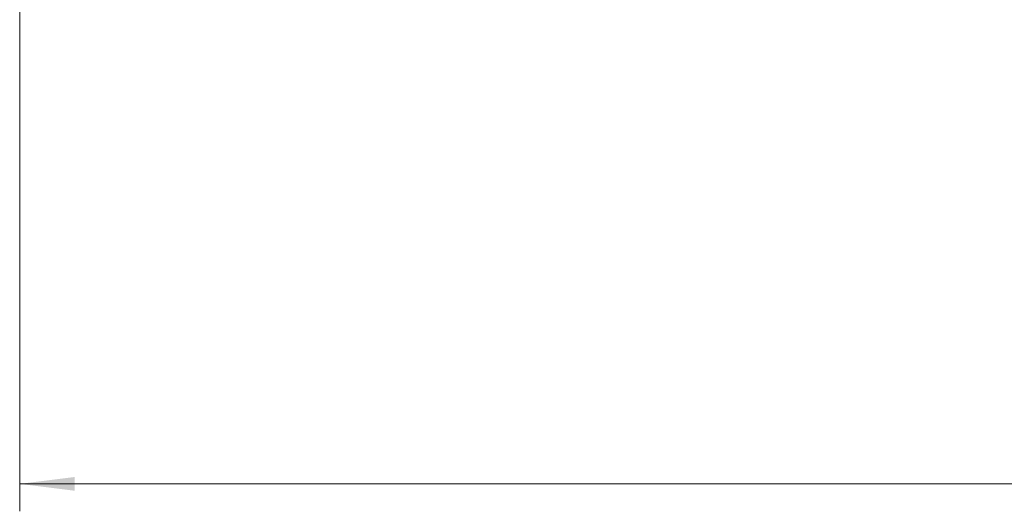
# Model space of a CAD drawing. Header units: millimetres. Extents: x -14862 to 14862, y -10512 to 10512.
# Tile 117 of 199: x -11534 to -9739, y 4504 to 5400. Entities that reach past the tile are written whole.
import ezdxf

# ---------------------------------------------------------------- set-up
doc = ezdxf.new("R2010")
doc.units = ezdxf.units.MM
doc.header["$LTSCALE"] = 4
doc.layers.get('0').update_dxf_attribs({"lineweight": 18})
doc.layers.add('尺寸线层', color=3, linetype='Continuous', lineweight=18)
doc.styles.add('标准', font='txt', dxfattribs={"width": 0.667})
doc.dimstyles.new('GB_尺寸', dxfattribs={"dimtxt": 3.5, "dimasz": 4, "dimexe": 2, "dimexo": 0, "dimtad": 1, "dimdsep": 46, "dimtxsty": '标准', "dimblk": '_CAXARROW', "dimcen": 0, "dimdle": 8, "dimazin": 2, "dimtfac": 0.707107, "dimtdec": 3, "dimtmove": 2, "dimatfit": 3, "dimfxl": 0, "dimfrac": 2, "dimtolj": 1, "dimarcsym": 0})

# ---------------------------------------------------------------- blocks, each defined once
blk = doc.blocks.new('*X145')
at = {"layer": '尺寸线层'}
for points in [[(-11533.9, 4553.6), (-11433.9, 4566.1), (-11433.9, 4541.1)], [(4383.7, 4553.6), (4283.7, 4566.1), (4283.7, 4541.1)]]:
    blk.add_hatch(color=0, dxfattribs=at).paths.add_polyline_path(points, flags=0)
at = {"layer": '尺寸线层', "color": 0}
for p, q in [((4383.7, 7085.9), (4383.7, 4503.6)), ((-11533.9, 5485.9), (-11533.9, 4503.6)), ((-11533.9, 4553.6), (4383.7, 4553.6))]:
    blk.add_line(p, q, dxfattribs=at)
at = {"layer": '尺寸线层', "color": 0, "insert": (-3575.1, 4612.7), "char_height": 87.5, "width": 423.34, "attachment_point": 5, "line_spacing_factor": 1.15057, "style": '标准'}
blk.add_mtext('\\T1.1;15950', dxfattribs=at)
blk = doc.blocks.new('_CAXARROW')
blk.add_hatch(color=0).paths.add_polyline_path([(0, 0), (-1, 0.125), (-1, -0.125)], flags=0)

msp = doc.modelspace()

# ---------------------------------------------------------------- dimensions: what is measured, and where the dimension line sits
at = {"layer": '尺寸线层'}
dim = msp.add_linear_dim(base=(4383.668, 4553.619), p1=(-11533.859, 5485.9), p2=(4383.668, 7085.9), text='15950', dimstyle='GB_尺寸', override={"dimscale": 25, "dimsah": 1, "dimtfac": 1, "dimtfill": 1}, dxfattribs=at)
dim.commit()
dim.dimension.update_dxf_attribs({"geometry": '*X145', "text_midpoint": (-3575.096, 4612.749), "dimtype": 160})

doc.saveas('drawing.dxf')
